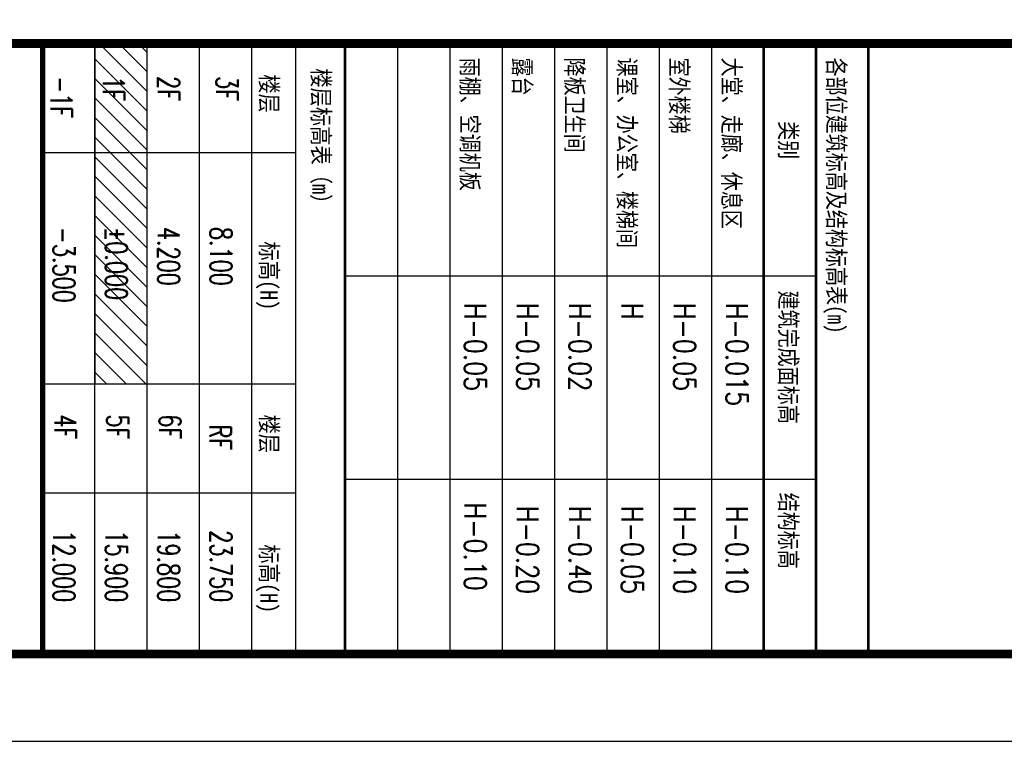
# Model space of a CAD drawing. Extents: x 1779708 to 7299578, y -1121471 to 88434.
# Tile 80 of 100: x 4347090 to 4364022, y -1084792 to -1072383. Entities that reach past the tile are written whole.
import ezdxf
from ezdxf.enums import TextEntityAlignment as Align

# ---------------------------------------------------------------- set-up
doc = ezdxf.new("R2010")
doc.units = 0
doc.header["$LTSCALE"] = 1000
doc.header["$MEASUREMENT"] = 0
for name, color, linetype in [('PUB_HATCH', 8, 'CONTINUOUS'), ('PUB_TEXT', 7, 'CONTINUOUS'), ('PUB_TITLE', 4, 'CONTINUOUS'), ('TITEXT', 7, 'CONTINUOUS'), ('修改', 6, 'CONTINUOUS')]:
    doc.layers.add(name, color=color, linetype=linetype)
doc.styles.add('dim_font', font='SIMPLEX.shx', dxfattribs={"width": 0.8})
doc.styles.add('HZTXT', font='simplex.shx', dxfattribs={"width": 0.7, "bigfont": 'HZTXT.shx'})
doc.styles.add('TITXV', font='txt')
doc.styles.add('宋体', font='txt', dxfattribs={"width": 0.8})

# ---------------------------------------------------------------- blocks, each defined once
blk = doc.blocks.new('A$C36B43F05')
at = {"layer": 'PUB_TITLE'}
blk.add_line((47250, 12000), (47250, 1500), dxfattribs=at)
blk.add_lwpolyline([(0, 0), (126150, 0), (126150, 178350), (0, 178350)], close=True, dxfattribs=at)
at = {"layer": 'PUB_TITLE', "const_width": 150}
blk.add_lwpolyline([(1500, 1500), (124650, 1500), (124650, 174600), (1500, 174600)], close=True, dxfattribs=at)
at = {"layer": 'PUB_TITLE'}
for points, const_width in [([(124650, 12000), (1500, 12000)], 150), ([(47250, 1500), (47250, 12000)], 90)]:
    blk.add_lwpolyline(points, dxfattribs=dict(at, const_width=const_width))
blk = doc.blocks.new('A$C5BEC4869')
at = {"layer": 'PUB_TITLE'}
for p, q in [((923, 10522), (923, 22)), ((1823, 10522), (1823, 22)), ((2723, 10522), (2723, 22)), ((3623, 10522), (3623, 22)), ((4523, 10522), (4523, 22)), ((5423, 10522), (5423, 22)), ((6323, 10522), (6323, 22)), ((7223, 10522), (7223, 22)), ((8123, 6522), (22, 6522)), ((8123, 3022), (22, 3022))]:
    blk.add_line(p, q, dxfattribs=at)
at = {"layer": 'PUB_TITLE', "const_width": 45}
for points in [[(22, 10522), (22, 22)], [(22, 10522), (9023, 10522), (9023, 22), (22, 22)], [(7223, 10522), (7223, 22)], [(8123, 10522), (8123, 22)]]:
    blk.add_lwpolyline(points, dxfattribs=at)
at = {"layer": 'PUB_TEXT', "width": 0.8}
for s, height, style, p in [('雨棚、空调机板', 300, '宋体', (2023, 10280)), ('露台', 300, '宋体', (2923, 10280)), ('降板卫生间', 300, '宋体', (3823, 10280)), ('课室、办公室、楼梯间', 300, '宋体', (4723, 10280)), ('室外楼梯', 300, '宋体', (5623, 10280)), ('大堂、走廊、休息区', 300, '宋体', (6522, 10280)), ('各部位建筑标高及结构标高表(m)', 300, '宋体', (8323, 10280)), ('类别', 300, '宋体', (7498, 9187)), ('建筑完成面标高', 300, '宋体', (7498, 6274)), ('H-0.05', 375, 'dim_font', (2076, 6062)), ('H-0.05', 375, 'dim_font', (2976, 6062)), ('H-0.02', 375, 'dim_font', (3876, 6062)), ('H', 375, 'dim_font', (4776, 6062)), ('H-0.05', 375, 'dim_font', (5676, 6062)), ('H-0.015', 375, 'dim_font', (6576, 6062)), ('结构标高', 300, '宋体', (7498, 2798))]:
    blk.add_text(s, height=height, rotation=270, dxfattribs=dict(at, style=style)).set_placement(p)
at = {"layer": 'PUB_TEXT', "style": 'dim_font', "width": 0.8}
for s, p in [('H-0.10', (2076, 1111)), ('H-0.20', (2976, 1053)), ('H-0.40', (3876, 1053)), ('H-0.05', (4776, 1053)), ('H-0.10', (5676, 1053)), ('H-0.10', (6576, 1053))]:
    blk.add_text(s, height=375, rotation=270, dxfattribs=at).set_placement(p, align=Align.RIGHT)

msp = doc.modelspace()

# ---------------------------------------------------------------- hatches: boundary and pattern name
at = {"layer": 'PUB_HATCH'}
h = msp.add_hatch(dxfattribs=at)
h.set_pattern_fill('ANSI31', color=256, scale=150, angle=-90, style=0)
h.set_pattern_definition([(315, (4155278.7, 3413735.56), (168.379802, 168.379802), [])])
h.paths.add_polyline_path([(4349284.8, -1078642.1), (4349284.8, -1072792.1), (4348384.8, -1072792.1), (4348384.8, -1078642.1)])

# ---------------------------------------------------------------- linework, layer by layer
msp.add_lwpolyline([(4349284.8, -1078642.1), (4349284.8, -1072792.1), (4348384.8, -1072792.1), (4348384.8, -1078642.1)], close=True, dxfattribs=at)
at = {"layer": 'PUB_TITLE'}
for p, q in [((4347484.8, -1083292.1), (4347484.8, -1072792.1)), ((4348384.8, -1083292.1), (4348384.8, -1072792.1)), ((4349284.8, -1083292.1), (4349284.8, -1072792.1)), ((4350184.8, -1083292.1), (4350184.8, -1072792.1)), ((4351084.8, -1083292.1), (4351084.8, -1072792.1)), ((4347484.8, -1078642.1), (4351834.8, -1078642.1)), ((4347484.8, -1080517.1), (4351834.8, -1080517.1))]:
    msp.add_line(p, q, dxfattribs=at)
at = {"layer": 'PUB_TITLE', "const_width": 45}
msp.add_lwpolyline([(4347484.8, -1083292.1), (4347484.8, -1072792.1), (4352684.4, -1072792.1), (4352684.4, -1083292.1)], close=True, dxfattribs=at)
at = {"layer": 'PUB_TITLE'}
for points in [[(4351834.8, -1072792.1), (4351834.8, -1083292.1)], [(4347484.8, -1074667.1), (4351834.8, -1074667.1)]]:
    msp.add_lwpolyline(points, dxfattribs=at)

# ---------------------------------------------------------------- block references
at = {"layer": '修改'}
for name, p in [('A$C36B43F05', (4300234.8, -1084792.1)), ('A$C5BEC4869', (4352661.9, -1083314.6))]:
    msp.add_blockref(name, p, dxfattribs=at)

# ---------------------------------------------------------------- texts
at = {"layer": 'PUB_TEXT', "style": 'HZTXT', "width": 0.7}
for s, p in [('-1F', (4347617.3, -1073353.5)), ('1F', (4348517.3, -1073353.5)), ('2F', (4349463.7, -1073353.5)), ('3F', (4350467.4, -1073353.5)), ('-3.500', (4347666.1, -1075946.2)), ('%%P0.000', (4348566.1, -1075946.2)), ('4.200', (4349466.1, -1075946.2)), ('8.100', (4350366.1, -1075946.2)), ('4F', (4347688.1, -1079170.1)), ('5F', (4348588.1, -1079170.1)), ('6F', (4349488.1, -1079170.1)), ('RF', (4350352.1, -1079344.5)), ('12.000', (4347666.1, -1081163.9)), ('15.900', (4348566.1, -1081163.9)), ('19.800', (4349466.1, -1081163.9)), ('23.750', (4350366.1, -1081163.9))]:
    msp.add_text(s, height=375, rotation=270, dxfattribs=at).set_placement(p)
at = {"layer": 'TITEXT', "style": 'TITXV', "width": 0.85}
for s, p in [('楼层标高表（m）', (4352121.8, -1073219.5)), ('楼层', (4351229.4, -1073323)), ('标高(H)', (4351229.4, -1076196.6)), ('楼层', (4351229.4, -1079173)), ('标高(H)', (4351229.4, -1081405.7))]:
    msp.add_text(s, height=300, rotation=270, dxfattribs=at).set_placement(p)

doc.saveas('drawing.dxf')
